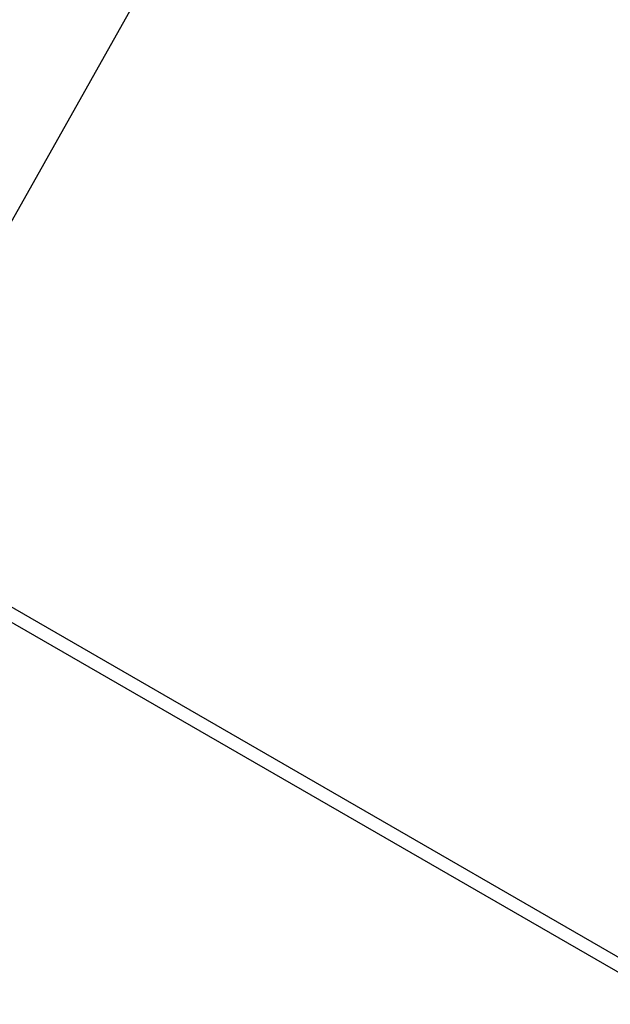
# Model space of a CAD drawing. Header units: inches. Extents: x 0 to 34, y 0 to 22.
# Tile 139 of 155: x 18.33 to 18.564, y 19.734 to 20.124. Entities that reach past the tile are written whole.
import ezdxf

# ---------------------------------------------------------------- set-up
doc = ezdxf.new("R2010")
doc.units = ezdxf.units.IN
doc.header["$LTSCALE"] = 1.87
doc.header["$MEASUREMENT"] = 0
doc.layers.get('0').update_dxf_attribs({"linetype": 'CONTINUOUS'})
doc.layers.add('DETAIL', color=7, linetype='CONTINUOUS')
doc.styles.get("Standard").update_dxf_attribs({"font": 'txt', "width": 0.8})
doc.dimstyles.get("Standard").update_dxf_attribs({"dimtxt": 0.125, "dimasz": 0.18, "dimexe": 0.18, "dimexo": 0.0625, "dimgap": 0.09, "dimtad": 0, "dimtih": 1, "dimtoh": 1, "dimdec": 3, "dimzin": 4, "dimdsep": 46, "dimtxsty": 'STANDARD', "dimblk": '_FILLED', "dimblk1": '_FILLED', "dimblk2": '_FILLED', "dimcen": 0.09, "dimadec": 0, "dimazin": 0, "dimtol": 1, "dimtp": 0.01, "dimtm": 0.01, "dimtfac": 1, "dimtdec": 3, "dimtofl": 0, "dimtmove": 0, "dimatfit": 3, "dimldrblk": '_FILLED', "dimfxl": 1, "dimtolj": 1, "dimtzin": 4, "dimarcsym": 0})

# ---------------------------------------------------------------- blocks, each defined once
blk = doc.blocks.new('_FILLED')
at = {"color": 0, "linetype": 'BYBLOCK'}
blk.add_solid([(0, 0), (-1, 0.1736), (-1, -0.1736)], dxfattribs=at)

msp = doc.modelspace()

# ---------------------------------------------------------------- linework, layer by layer
at = {"color": 3, "linetype": 'CONTINUOUS'}
for p, q in [((16.69515, 20.82736), (19.04274, 19.47189)), ((16.70398, 20.82824), (19.05157, 19.47276))]:
    msp.add_line(p, q, dxfattribs=at)

# ---------------------------------------------------------------- leaders
at = {"layer": 'DETAIL', "color": 2, "linetype": 'CONTINUOUS'}
msp.add_leader([(18.10875, 19.65482), (18.56969, 20.47613), (18.74969, 20.47613)], dimstyle='STANDARD', override={"dimtad": 0, "dimldrblk": 'DOT'}, dxfattribs=at)

doc.saveas('drawing.dxf')
